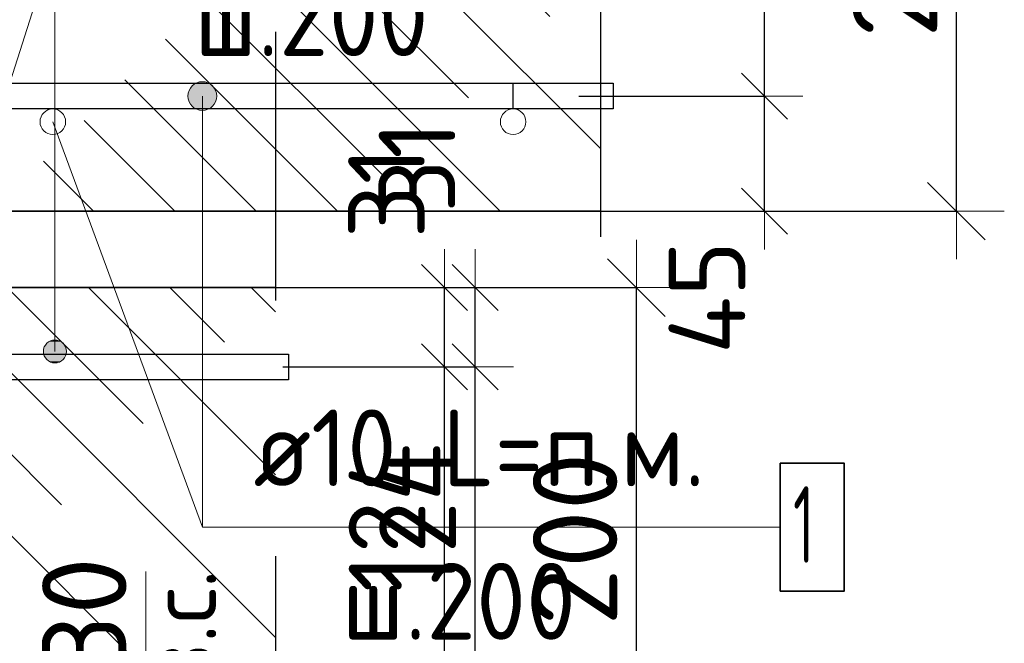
# Model space of a CAD drawing. Header units: metres. Extents: x -38 to 114, y -15 to 21.
# Tile 107 of 244: x 72.499 to 72.884, y 2.175 to 2.419. Entities that reach past the tile are written whole.
import ezdxf

# ---------------------------------------------------------------- set-up
doc = ezdxf.new("R2010")
doc.units = ezdxf.units.M
doc.header["$PDMODE"] = 65
doc.linetypes.add('______4', pattern=[0.135, 0.105, -0.03])
for name, color, linetype, lineweight in [('XR$3$Арм. стержнями нижней зоны', 180, 'Continuous', 35), ('XR$3$Арм.стержн. Арматура края', 96, 'Continuous', 35), ('XR$3$Размерная линия (1)', 7, 'Continuous', 13), ('XR$3$Размерная линия_ общее', 7, 'Continuous', 13), ('XR$4$Арм. стержнями верхней зоны', 180, 'Continuous', 35), ('XR$4$Арм.стержн. Арматура края', 96, 'Continuous', 35), ('XR$4$Размерная линия (1)', 7, 'Continuous', 13), ('XR$4$Размерная линия_ общее', 7, 'Continuous', 13), ('XR$6$Арм. стержнями верхней зоны', 180, 'Continuous', 35), ('XR$6$Арм.стержн. Арматура края', 96, 'Continuous', 35), ('XR$6$ВК__отв в полу 1-2 эт', 220, 'Continuous', 25), ('XR$6$Размерная линия (1)', 7, 'Continuous', 13), ('XR$6$Размерная линия_ общее', 7, 'Continuous', 13)]:
    doc.layers.add(name, color=color, linetype=linetype, lineweight=lineweight)
doc.styles.add('ISOCPEUR', font='txt')
doc.dimstyles.new('DIMSTYLE_11', dxfattribs={"dimtxt": 0.033, "dimasz": 0.0375, "dimexe": 0, "dimexo": 0, "dimgap": 0.0165, "dimtad": 2, "dimdec": 0, "dimlfac": 1000, "dimrnd": 1, "dimzin": 12, "dimdsep": 46, "dimtxsty": 'ISOCPEUR', "dimblk1": 'ALL_ML_STRICH', "dimblk2": 'ALL_ML_STRICH', "dimsah": 1, "dimcen": 0, "dimclrd": 7, "dimclre": 256, "dimclrt": 7, "dimadec": 0, "dimazin": 0, "dimtfac": 1, "dimtdec": 0, "dimtix": 1, "dimtmove": 2, "dimatfit": 3, "dimfxl": 0, "dimtvp": 1.2, "dimtzin": 0, "dimlwd": 0, "dimlwe": -3, "dimarcsym": 0})
doc.dimstyles.new('DIMSTYLE_12', dxfattribs={"dimtxt": 0.03, "dimasz": 0.03, "dimexe": 0, "dimexo": 0, "dimgap": 0.015, "dimtad": 2, "dimdec": 0, "dimlfac": 1000, "dimrnd": 1, "dimzin": 12, "dimdsep": 46, "dimtxsty": 'ISOCPEUR', "dimblk1": 'ALL_ML_STRICH', "dimblk2": 'ALL_ML_STRICH', "dimsah": 1, "dimcen": 0, "dimclrd": 7, "dimclre": 256, "dimclrt": 7, "dimadec": 0, "dimazin": 0, "dimtfac": 1, "dimtdec": 0, "dimtix": 1, "dimtmove": 2, "dimatfit": 3, "dimfxl": 0, "dimtzin": 0, "dimlwd": 0, "dimlwe": -3, "dimarcsym": 0})
doc.dimstyles.new('DIMSTYLE_14', dxfattribs={"dimtxt": 0.03, "dimasz": 0.03, "dimexe": 0, "dimexo": 0, "dimgap": 0.015, "dimtad": 2, "dimdec": 0, "dimlfac": 1000, "dimrnd": 1, "dimzin": 12, "dimdsep": 46, "dimtxsty": 'ISOCPEUR', "dimblk1": 'ALL_ML_STRICH', "dimblk2": 'ALL_ML_STRICH', "dimsah": 1, "dimcen": 0, "dimclrd": 7, "dimclre": 256, "dimclrt": 7, "dimadec": 0, "dimazin": 0, "dimtfac": 1, "dimtdec": 0, "dimtix": 1, "dimtmove": 2, "dimatfit": 3, "dimfxl": 0, "dimtvp": 1.2, "dimtzin": 0, "dimlwd": 0, "dimlwe": -3, "dimarcsym": 0})
doc.dimstyles.new('DIMSTYLE_23', dxfattribs={"dimtxt": 0.03, "dimasz": 0.03, "dimexe": 0, "dimexo": 0, "dimgap": 0.015, "dimtad": 2, "dimdec": 0, "dimlfac": 1000, "dimrnd": 5, "dimzin": 12, "dimdsep": 46, "dimtxsty": 'ISOCPEUR', "dimblk1": 'ALL_ML_STRICH', "dimblk2": 'ALL_ML_STRICH', "dimsah": 1, "dimcen": 0, "dimclrd": 7, "dimclre": 256, "dimclrt": 7, "dimadec": 0, "dimazin": 0, "dimtfac": 1, "dimtdec": 0, "dimtix": 1, "dimtmove": 2, "dimatfit": 3, "dimfxl": 0, "dimtvp": 1.2, "dimtzin": 0, "dimlwd": 0, "dimlwe": -3, "dimarcsym": 0})
doc.dimstyles.new('DIMSTYLE_8', dxfattribs={"dimtxt": 0.033, "dimasz": 0.0375, "dimexe": 0, "dimexo": 0, "dimgap": 0.0165, "dimtad": 2, "dimdec": 0, "dimlfac": 1000, "dimrnd": 1, "dimzin": 12, "dimdsep": 46, "dimtxsty": 'ISOCPEUR', "dimblk1": 'ALL_ML_STRICH', "dimblk2": 'ALL_ML_STRICH', "dimsah": 1, "dimcen": 0, "dimclrd": 7, "dimclre": 256, "dimclrt": 7, "dimadec": 0, "dimazin": 0, "dimtfac": 1, "dimtdec": 0, "dimtix": 1, "dimtmove": 2, "dimatfit": 3, "dimfxl": 0, "dimtzin": 0, "dimlwd": 0, "dimlwe": -3, "dimarcsym": 0})
pattern_1 = [(135, (0, 0), (-0.031819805, -0.031819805), [0.4, -0.05, 0, -0.05]), (135, (-0.01591, -0.01591), (-0.031819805, -0.031819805), [0.8, -0.1, 0.1, -0.1])]

# ---------------------------------------------------------------- blocks, each defined once
blk = doc.blocks.new('ALL_ML_STRICH')
at = {"color": 0, "linetype": 'ByBlock', "lineweight": -2}
for p, q in [((0, -0.5), (0, 0.5)), ((-0.3, -0.3), (0.3, 0.3)), ((-1, 0), (0.5, 0))]:
    blk.add_line(p, q, dxfattribs=at)
blk = doc.blocks.new('*D97')
at = {"layer": 'DEFPOINTS', "color": 7, "linetype": 'Continuous', "lineweight": 13, "transparency": 33554687}
for p in [(72.69392, 2.54403), (72.69392, 2.34403), (72.86547, 2.34403)]:
    blk.add_point(p, dxfattribs=at)
at = {"layer": 'XR$3$Размерная линия_ общее', "color": 253, "linetype": 'Continuous', "lineweight": -2, "true_color": 0xa0a0a0, "transparency": 33554687}
for p, q in [((72.71392, 2.54403), (72.86547, 2.54403)), ((72.71392, 2.34403), (72.86547, 2.34403))]:
    blk.add_line(p, q, dxfattribs=at)
at = {"layer": 'XR$3$Размерная линия_ общее', "color": 7, "linetype": 'Continuous', "lineweight": -2, "transparency": 33554687}
blk.add_line((72.86547, 2.34403), (72.86547, 2.54403), dxfattribs=at)
at = {"layer": 'XR$3$Размерная линия_ общее', "color": 7, "linetype": 'Continuous', "lineweight": 13, "transparency": 33554687, "xscale": 0.0375, "yscale": 0.0375, "zscale": 0.0375}
for p, rotation in [((72.86547, 2.54403), 90), ((72.86547, 2.34403), 270)]:
    blk.add_blockref('ALL_ML_STRICH', p, dxfattribs=dict(at, rotation=rotation))
at = {"layer": 'XR$3$Размерная линия_ общее', "color": 7, "linetype": 'Continuous', "lineweight": 13, "transparency": 33554687, "insert": (72.84147, 2.44568), "char_height": 0.033, "width": 0.099, "attachment_point": 5, "rotation": 90, "style": 'ISOCPEUR'}
blk.add_mtext('\\A1;{200}', dxfattribs=at)
blk = doc.blocks.new('*D216')
at = {"layer": 'DEFPOINTS', "color": 7, "linetype": 'Continuous', "lineweight": 13, "transparency": 33554687}
for p in [(72.69781, 2.38903), (72.71066, 2.34403), (72.79047, 2.34403)]:
    blk.add_point(p, dxfattribs=at)
at = {"layer": 'XR$3$Размерная линия (1)', "color": 9, "linetype": 'Continuous', "lineweight": -2, "true_color": 0xc7c7c7, "transparency": 33554687}
for p, q in [((72.71781, 2.38903), (72.79047, 2.38903)), ((72.73066, 2.34403), (72.79047, 2.34403))]:
    blk.add_line(p, q, dxfattribs=at)
at = {"layer": 'XR$3$Размерная линия (1)', "color": 7, "linetype": 'Continuous', "lineweight": -2, "transparency": 33554687}
blk.add_line((72.79047, 2.34403), (72.79047, 2.38903), dxfattribs=at)
at = {"layer": 'XR$3$Размерная линия (1)', "color": 7, "linetype": 'Continuous', "lineweight": 13, "transparency": 33554687, "xscale": 0.03, "yscale": 0.03, "zscale": 0.03}
for p, rotation in [((72.79047, 2.38903), 90), ((72.79047, 2.34403), 270)]:
    blk.add_blockref('ALL_ML_STRICH', p, dxfattribs=dict(at, rotation=rotation))
at = {"layer": 'XR$3$Размерная линия (1)', "color": 7, "linetype": 'Continuous', "lineweight": 13, "transparency": 33554687, "insert": (72.76796, 2.31028), "char_height": 0.03, "width": 0.06, "attachment_point": 5, "rotation": 90, "style": 'ISOCPEUR'}
blk.add_mtext('\\A1;{45}', dxfattribs=at)
blk = doc.blocks.new('*D217')
at = {"layer": 'DEFPOINTS', "color": 7, "linetype": 'Continuous', "lineweight": 13, "transparency": 33554687}
for p in [(72.70483, 2.51303), (72.69781, 2.38903), (72.79047, 2.38903)]:
    blk.add_point(p, dxfattribs=at)
at = {"layer": 'XR$3$Размерная линия (1)', "color": 9, "linetype": 'Continuous', "lineweight": -2, "true_color": 0xc7c7c7, "transparency": 33554687}
for p, q in [((72.72483, 2.51303), (72.79047, 2.51303)), ((72.71781, 2.38903), (72.79047, 2.38903))]:
    blk.add_line(p, q, dxfattribs=at)
at = {"layer": 'XR$3$Размерная линия (1)', "color": 7, "linetype": 'Continuous', "lineweight": -2, "transparency": 33554687}
blk.add_line((72.79047, 2.38903), (72.79047, 2.51303), dxfattribs=at)
at = {"layer": 'XR$3$Размерная линия (1)', "color": 7, "linetype": 'Continuous', "lineweight": 13, "transparency": 33554687, "xscale": 0.03, "yscale": 0.03, "zscale": 0.03}
for p, rotation in [((72.79047, 2.51303), 90), ((72.79047, 2.38903), 270)]:
    blk.add_blockref('ALL_ML_STRICH', p, dxfattribs=dict(at, rotation=rotation))
at = {"layer": 'XR$3$Размерная линия (1)', "color": 7, "linetype": 'Continuous', "lineweight": 13, "transparency": 33554687, "insert": (72.76797, 2.45403), "char_height": 0.03, "width": 0.09, "attachment_point": 5, "rotation": 90, "style": 'ISOCPEUR'}
blk.add_mtext('\\A1;{124}', dxfattribs=at)
blk = doc.blocks.new('*D241')
at = {"layer": 'DEFPOINTS', "color": 7, "linetype": 'Continuous', "lineweight": 13, "transparency": 33554687}
for p in [(72.43211, 2.22403), (72.47211, 2.18403), (72.43211, 2.11005)]:
    blk.add_point(p, dxfattribs=at)
at = {"layer": 'XR$3$Размерная линия (1)', "color": 9, "linetype": 'Continuous', "lineweight": -2, "true_color": 0xc7c7c7, "transparency": 33554687}
for p, q in [((72.43211, 2.20403), (72.43211, 2.11005)), ((72.47211, 2.16403), (72.47211, 2.11005))]:
    blk.add_line(p, q, dxfattribs=at)
at = {"layer": 'XR$3$Размерная линия (1)', "color": 7, "linetype": 'Continuous', "lineweight": -2, "transparency": 33554687}
blk.add_line((72.43211, 2.11005), (72.47211, 2.11005), dxfattribs=at)
at = {"layer": 'XR$3$Размерная линия (1)', "color": 7, "linetype": 'Continuous', "lineweight": 13, "transparency": 33554687, "xscale": 0.03, "yscale": 0.03, "zscale": 0.03, "rotation": 180}
blk.add_blockref('ALL_ML_STRICH', (72.43211, 2.11005), dxfattribs=at)
at = {"layer": 'XR$3$Размерная линия (1)', "color": 7, "linetype": 'Continuous', "lineweight": 13, "transparency": 33554687, "xscale": 0.03, "yscale": 0.03, "zscale": 0.03}
blk.add_blockref('ALL_ML_STRICH', (72.47211, 2.11005), dxfattribs=at)
at = {"layer": 'XR$3$Размерная линия (1)', "color": 7, "linetype": 'Continuous', "lineweight": 13, "transparency": 33554687, "insert": (72.51092, 2.13273), "char_height": 0.03, "width": 0.06, "attachment_point": 5, "style": 'ISOCPEUR'}
blk.add_mtext('\\A1;{40}', dxfattribs=at)
blk = doc.blocks.new('*D313')
at = {"layer": 'DEFPOINTS', "color": 7, "linetype": 'Continuous', "lineweight": 13, "transparency": 33554687}
for p in [(72.56881, 2.31411), (72.56881, 2.11411), (72.74036, 2.11411)]:
    blk.add_point(p, dxfattribs=at)
at = {"layer": 'XR$4$Размерная линия_ общее', "color": 253, "linetype": 'Continuous', "lineweight": -2, "true_color": 0xa0a0a0, "transparency": 33554687}
for p, q in [((72.58881, 2.31411), (72.74036, 2.31411)), ((72.58881, 2.11411), (72.74036, 2.11411))]:
    blk.add_line(p, q, dxfattribs=at)
at = {"layer": 'XR$4$Размерная линия_ общее', "color": 7, "linetype": 'Continuous', "lineweight": -2, "transparency": 33554687}
blk.add_line((72.74036, 2.11411), (72.74036, 2.31411), dxfattribs=at)
at = {"layer": 'XR$4$Размерная линия_ общее', "color": 7, "linetype": 'Continuous', "lineweight": 13, "transparency": 33554687, "xscale": 0.0375, "yscale": 0.0375, "zscale": 0.0375}
for p, rotation in [((72.74036, 2.31411), 90), ((72.74036, 2.11411), 270)]:
    blk.add_blockref('ALL_ML_STRICH', p, dxfattribs=dict(at, rotation=rotation))
at = {"layer": 'XR$4$Размерная линия_ общее', "color": 7, "linetype": 'Continuous', "lineweight": 13, "transparency": 33554687, "insert": (72.71636, 2.21576), "char_height": 0.033, "width": 0.099, "attachment_point": 5, "rotation": 90, "style": 'ISOCPEUR'}
blk.add_mtext('\\A1;{200}', dxfattribs=at)
blk = doc.blocks.new('*D525')
at = {"layer": 'DEFPOINTS', "color": 7, "linetype": 'Continuous', "lineweight": 13, "transparency": 33554687}
for p in [(72.59167, 2.28311), (72.58464, 2.15911), (72.67731, 2.15911)]:
    blk.add_point(p, dxfattribs=at)
at = {"layer": 'XR$4$Размерная линия (1)', "color": 9, "linetype": 'Continuous', "lineweight": -2, "true_color": 0xc7c7c7, "transparency": 33554687}
for p, q in [((72.61167, 2.28311), (72.67731, 2.28311)), ((72.60464, 2.15911), (72.67731, 2.15911))]:
    blk.add_line(p, q, dxfattribs=at)
at = {"layer": 'XR$4$Размерная линия (1)', "color": 7, "linetype": 'Continuous', "lineweight": -2, "transparency": 33554687}
blk.add_line((72.67731, 2.15911), (72.67731, 2.28311), dxfattribs=at)
at = {"layer": 'XR$4$Размерная линия (1)', "color": 7, "linetype": 'Continuous', "lineweight": 13, "transparency": 33554687, "xscale": 0.03, "yscale": 0.03, "zscale": 0.03}
for p, rotation in [((72.67731, 2.28311), 90), ((72.67731, 2.15911), 270)]:
    blk.add_blockref('ALL_ML_STRICH', p, dxfattribs=dict(at, rotation=rotation))
at = {"layer": 'XR$4$Размерная линия (1)', "color": 7, "linetype": 'Continuous', "lineweight": 13, "transparency": 33554687, "insert": (72.65481, 2.22411), "char_height": 0.03, "width": 0.09, "attachment_point": 5, "rotation": 90, "style": 'ISOCPEUR'}
blk.add_mtext('\\A1;{124}', dxfattribs=at)
blk = doc.blocks.new('*D526')
at = {"layer": 'DEFPOINTS', "color": 7, "linetype": 'Continuous', "lineweight": 13, "transparency": 33554687}
for p in [(72.5738, 2.31411), (72.59167, 2.28311), (72.67731, 2.28311)]:
    blk.add_point(p, dxfattribs=at)
at = {"layer": 'XR$4$Размерная линия (1)', "color": 9, "linetype": 'Continuous', "lineweight": -2, "true_color": 0xc7c7c7, "transparency": 33554687}
for p, q in [((72.5938, 2.31411), (72.67731, 2.31411)), ((72.61167, 2.28311), (72.67731, 2.28311))]:
    blk.add_line(p, q, dxfattribs=at)
at = {"layer": 'XR$4$Размерная линия (1)', "color": 7, "linetype": 'Continuous', "lineweight": -2, "transparency": 33554687}
blk.add_line((72.67731, 2.28311), (72.67731, 2.31411), dxfattribs=at)
at = {"layer": 'XR$4$Размерная линия (1)', "color": 7, "linetype": 'Continuous', "lineweight": 13, "transparency": 33554687, "xscale": 0.03, "yscale": 0.03, "zscale": 0.03}
for p, rotation in [((72.67731, 2.31411), 90), ((72.67731, 2.28311), 270)]:
    blk.add_blockref('ALL_ML_STRICH', p, dxfattribs=dict(at, rotation=rotation))
at = {"layer": 'XR$4$Размерная линия (1)', "color": 7, "linetype": 'Continuous', "lineweight": 13, "transparency": 33554687, "insert": (72.65457, 2.3614), "char_height": 0.03, "width": 0.06, "attachment_point": 5, "rotation": 90, "style": 'ISOCPEUR'}
blk.add_mtext('\\A1;{31}', dxfattribs=at)
blk = doc.blocks.new('*D536')
at = {"layer": 'DEFPOINTS', "color": 7, "linetype": 'Continuous', "lineweight": 13, "transparency": 33554687}
for p in [(72.50849, 2.14411), (72.50849, 2.11411), (72.54847, 2.11411)]:
    blk.add_point(p, dxfattribs=at)
at = {"layer": 'XR$4$Размерная линия_ общее', "color": 253, "linetype": 'Continuous', "lineweight": -2, "true_color": 0xa0a0a0, "transparency": 33554687}
for p, q in [((72.52849, 2.14411), (72.54847, 2.14411)), ((72.52849, 2.11411), (72.54847, 2.11411))]:
    blk.add_line(p, q, dxfattribs=at)
at = {"layer": 'XR$4$Размерная линия_ общее', "color": 7, "linetype": 'Continuous', "lineweight": -2, "transparency": 33554687}
blk.add_line((72.54847, 2.11411), (72.54847, 2.14411), dxfattribs=at)
at = {"layer": 'XR$4$Размерная линия_ общее', "color": 7, "linetype": 'Continuous', "lineweight": 13, "transparency": 33554687, "xscale": 0.0375, "yscale": 0.0375, "zscale": 0.0375}
for p, rotation in [((72.54847, 2.14411), 90), ((72.54847, 2.11411), 270)]:
    blk.add_blockref('ALL_ML_STRICH', p, dxfattribs=dict(at, rotation=rotation))
at = {"layer": 'XR$4$Размерная линия_ общее', "color": 7, "linetype": 'Continuous', "lineweight": 13, "transparency": 33554687, "insert": (72.54902, 2.15877), "char_height": 0.027, "width": 0.00135, "attachment_point": 1, "rotation": 90, "line_spacing_factor": 0.60241, "style": 'ISOCPEUR'}
blk.add_mtext('з.с.', dxfattribs=at)
at = {"layer": 'XR$4$Размерная линия_ общее', "color": 7, "linetype": 'Continuous', "lineweight": 13, "transparency": 33554687, "insert": (72.52447, 2.18584), "char_height": 0.033, "width": 0.066, "attachment_point": 5, "rotation": 90, "style": 'ISOCPEUR'}
blk.add_mtext('\\A1;{30}', dxfattribs=at)
blk = doc.blocks.new('*D689')
at = {"layer": 'DEFPOINTS', "color": 7, "linetype": 'Continuous', "lineweight": 13, "transparency": 33554687}
for p in [(72.56881, 2.31411), (72.56881, 2.11411), (72.74036, 2.11411)]:
    blk.add_point(p, dxfattribs=at)
at = {"layer": 'XR$6$Размерная линия_ общее', "color": 253, "linetype": 'Continuous', "lineweight": -2, "true_color": 0xa0a0a0, "transparency": 33554687}
for p, q in [((72.58881, 2.31411), (72.74036, 2.31411)), ((72.58881, 2.11411), (72.74036, 2.11411))]:
    blk.add_line(p, q, dxfattribs=at)
at = {"layer": 'XR$6$Размерная линия_ общее', "color": 7, "linetype": 'Continuous', "lineweight": -2, "transparency": 33554687}
blk.add_line((72.74036, 2.11411), (72.74036, 2.31411), dxfattribs=at)
at = {"layer": 'XR$6$Размерная линия_ общее', "color": 7, "linetype": 'Continuous', "lineweight": 13, "transparency": 33554687, "xscale": 0.0375, "yscale": 0.0375, "zscale": 0.0375}
for p, rotation in [((72.74036, 2.31411), 90), ((72.74036, 2.11411), 270)]:
    blk.add_blockref('ALL_ML_STRICH', p, dxfattribs=dict(at, rotation=rotation))
at = {"layer": 'XR$6$Размерная линия_ общее', "color": 7, "linetype": 'Continuous', "lineweight": 13, "transparency": 33554687, "insert": (72.71636, 2.21576), "char_height": 0.033, "width": 0.099, "attachment_point": 5, "rotation": 90, "style": 'ISOCPEUR'}
blk.add_mtext('\\A1;{200}', dxfattribs=at)
blk = doc.blocks.new('*D920')
at = {"layer": 'DEFPOINTS', "color": 7, "linetype": 'Continuous', "lineweight": 13, "transparency": 33554687}
for p in [(72.58211, 2.28311), (72.5727, 2.15911), (72.66536, 2.15911)]:
    blk.add_point(p, dxfattribs=at)
at = {"layer": 'XR$6$Размерная линия (1)', "color": 9, "linetype": 'Continuous', "lineweight": -2, "true_color": 0xc7c7c7, "transparency": 33554687}
for p, q in [((72.60211, 2.28311), (72.66536, 2.28311)), ((72.5927, 2.15911), (72.66536, 2.15911))]:
    blk.add_line(p, q, dxfattribs=at)
at = {"layer": 'XR$6$Размерная линия (1)', "color": 7, "linetype": 'Continuous', "lineweight": -2, "transparency": 33554687}
blk.add_line((72.66536, 2.15911), (72.66536, 2.28311), dxfattribs=at)
at = {"layer": 'XR$6$Размерная линия (1)', "color": 7, "linetype": 'Continuous', "lineweight": 13, "transparency": 33554687, "xscale": 0.03, "yscale": 0.03, "zscale": 0.03}
for p, rotation in [((72.66536, 2.28311), 90), ((72.66536, 2.15911), 270)]:
    blk.add_blockref('ALL_ML_STRICH', p, dxfattribs=dict(at, rotation=rotation))
at = {"layer": 'XR$6$Размерная линия (1)', "color": 7, "linetype": 'Continuous', "lineweight": 13, "transparency": 33554687, "insert": (72.64286, 2.22411), "char_height": 0.03, "width": 0.09, "attachment_point": 5, "rotation": 90, "style": 'ISOCPEUR'}
blk.add_mtext('\\A1;{124}', dxfattribs=at)
blk = doc.blocks.new('*D921')
at = {"layer": 'DEFPOINTS', "color": 7, "linetype": 'Continuous', "lineweight": 13, "transparency": 33554687}
for p in [(72.56185, 2.31411), (72.58211, 2.28311), (72.66536, 2.28311)]:
    blk.add_point(p, dxfattribs=at)
at = {"layer": 'XR$6$Размерная линия (1)', "color": 9, "linetype": 'Continuous', "lineweight": -2, "true_color": 0xc7c7c7, "transparency": 33554687}
for p, q in [((72.58185, 2.31411), (72.66536, 2.31411)), ((72.60211, 2.28311), (72.66536, 2.28311))]:
    blk.add_line(p, q, dxfattribs=at)
at = {"layer": 'XR$6$Размерная линия (1)', "color": 7, "linetype": 'Continuous', "lineweight": -2, "transparency": 33554687}
blk.add_line((72.66536, 2.28311), (72.66536, 2.31411), dxfattribs=at)
at = {"layer": 'XR$6$Размерная линия (1)', "color": 7, "linetype": 'Continuous', "lineweight": 13, "transparency": 33554687, "xscale": 0.03, "yscale": 0.03, "zscale": 0.03}
for p, rotation in [((72.66536, 2.31411), 90), ((72.66536, 2.28311), 270)]:
    blk.add_blockref('ALL_ML_STRICH', p, dxfattribs=dict(at, rotation=rotation))
at = {"layer": 'XR$6$Размерная линия (1)', "color": 7, "linetype": 'Continuous', "lineweight": 13, "transparency": 33554687, "insert": (72.64262, 2.3514), "char_height": 0.03, "width": 0.06, "attachment_point": 5, "rotation": 90, "style": 'ISOCPEUR'}
blk.add_mtext('\\A1;{31}', dxfattribs=at)

msp = doc.modelspace()

# ---------------------------------------------------------------- hatches: boundary and pattern name
at = {"linetype": 'Continuous', "lineweight": 25, "transparency": 33554687}
h = msp.add_hatch(dxfattribs=at)
h.set_pattern_fill('__________540', scale=0.015, style=0, pattern_type=2)
h.set_pattern_definition(pattern_1)
h.paths.add_polyline_path([(72.47211, 2.54403), (72.47211, 2.34403), (72.72626, 2.34403), (72.72626, 2.54403)], flags=0)
at = {"linetype": 'Continuous', "lineweight": 13, "transparency": 33554687}
h = msp.add_hatch(dxfattribs=at)
h.set_pattern_fill('__________540', scale=0.015, style=0, pattern_type=2)
h.set_pattern_definition(pattern_1)
h.paths.add_polyline_path([(72.11868, 2.31411), (72.11868, 2.11411), (72.59928, 2.11411), (72.59928, 2.31411)], flags=0)
h = msp.add_hatch(dxfattribs=at)
h.set_pattern_fill('__________540', scale=0.015, style=0, pattern_type=2)
h.set_pattern_definition(pattern_1)
h.paths.add_polyline_path([(72.11868, 2.31411), (72.11868, 2.11411), (72.59928, 2.11411), (72.59928, 2.31411)], flags=0)
at = {"layer": 'XR$3$Арм. стержнями нижней зоны', "linetype": 'Continuous', "lineweight": 13, "transparency": 33554687}
for points in [[(72.56499, 2.38903), (72.57624, 2.38903), (72.57545, 2.39185)], [(72.56499, 2.38903), (72.57545, 2.39185), (72.56578, 2.39185)], [(72.56578, 2.39185), (72.57545, 2.39185), (72.57343, 2.39387)], [(72.56578, 2.39185), (72.57343, 2.39387), (72.5678, 2.39387)], [(72.5678, 2.39387), (72.57343, 2.39387), (72.57062, 2.39466)], [(72.56578, 2.38622), (72.57624, 2.38903), (72.56499, 2.38903)], [(72.56578, 2.38622), (72.57545, 2.38622), (72.57624, 2.38903)], [(72.5678, 2.3842), (72.57545, 2.38622), (72.56578, 2.38622)], [(72.5678, 2.3842), (72.57343, 2.3842), (72.57545, 2.38622)], [(72.57343, 2.3842), (72.5678, 2.3842), (72.57062, 2.38341)]]:
    msp.add_hatch(color=7, dxfattribs=at).paths.add_polyline_path(points)
at = {"layer": 'XR$4$Арм. стержнями верхней зоны', "linetype": 'Continuous', "lineweight": 13, "transparency": 33554687}
for points in [[(72.51684, 2.29141), (72.5091, 2.29141), (72.50847, 2.28916)], [(72.51684, 2.29141), (72.50847, 2.28916), (72.51747, 2.28916)], [(72.51522, 2.29303), (72.51072, 2.29303), (72.5091, 2.29141)], [(72.51522, 2.29303), (72.5091, 2.29141), (72.51684, 2.29141)], [(72.51072, 2.29303), (72.51522, 2.29303), (72.51297, 2.29366)], [(72.51747, 2.28916), (72.50847, 2.28916), (72.5091, 2.28691)], [(72.51747, 2.28916), (72.5091, 2.28691), (72.51684, 2.28691)], [(72.51684, 2.28691), (72.5091, 2.28691), (72.51072, 2.28529)], [(72.51684, 2.28691), (72.51072, 2.28529), (72.51522, 2.28529)], [(72.51522, 2.28529), (72.51072, 2.28529), (72.51297, 2.28466)]]:
    msp.add_hatch(color=7, dxfattribs=at).paths.add_polyline_path(points)
at = {"layer": 'XR$6$Арм. стержнями верхней зоны', "linetype": 'Continuous', "lineweight": 13, "transparency": 33554687}
for points in [[(72.51684, 2.29141), (72.5091, 2.29141), (72.50847, 2.28916)], [(72.51684, 2.29141), (72.50847, 2.28916), (72.51747, 2.28916)], [(72.51522, 2.29303), (72.51072, 2.29303), (72.5091, 2.29141)], [(72.51522, 2.29303), (72.5091, 2.29141), (72.51684, 2.29141)], [(72.51072, 2.29303), (72.51522, 2.29303), (72.51297, 2.29366)], [(72.51747, 2.28916), (72.50847, 2.28916), (72.5091, 2.28691)], [(72.51747, 2.28916), (72.5091, 2.28691), (72.51684, 2.28691)], [(72.51684, 2.28691), (72.5091, 2.28691), (72.51072, 2.28529)], [(72.51684, 2.28691), (72.51072, 2.28529), (72.51522, 2.28529)], [(72.51522, 2.28529), (72.51072, 2.28529), (72.51297, 2.28466)]]:
    msp.add_hatch(color=7, dxfattribs=at).paths.add_polyline_path(points)

# ---------------------------------------------------------------- linework, layer by layer
at = {"color": 7, "linetype": '______4', "lineweight": 25, "transparency": 33554687}
for p, q in [((72.72626, 2.64403), (72.72626, 2.24403)), ((72.59928, 2.41411), (72.59928, 2.01411)), ((72.59928, 2.41411), (72.59928, 2.01411))]:
    msp.add_line(p, q, dxfattribs=at)
at = {"color": 7, "linetype": 'Continuous', "lineweight": 13, "transparency": 33554687}
for p, q in [((72.51215, 2.37898), (72.57062, 2.22046)), ((72.54847, 2.14411), (72.54847, 2.20311))]:
    msp.add_line(p, q, dxfattribs=at)
at = {"color": 7, "linetype": 'Continuous', "lineweight": 35, "transparency": 33554687}
for p, q in [((72.47211, 2.34403), (72.72626, 2.34403)), ((72.59928, 2.31411), (72.11868, 2.31411)), ((72.59928, 2.31411), (72.11868, 2.31411))]:
    msp.add_line(p, q, dxfattribs=at)
at = {"color": 7, "linetype": 'Continuous', "lineweight": 13, "transparency": 33554687}
for centre in [(72.51215, 2.37898), (72.69215, 2.37898)]:
    msp.add_circle(centre, 0.005, dxfattribs=at)
at = {"layer": 'XR$3$Арм. стержнями нижней зоны', "color": 7, "linetype": 'Continuous', "lineweight": 13, "transparency": 33554687}
for p, q in [((72.57062, 2.39466), (72.57062, 2.39466)), ((72.56499, 2.38903), (72.56499, 2.38903)), ((72.57062, 2.22046), (72.57062, 2.38903)), ((72.57624, 2.38903), (72.57624, 2.38903)), ((72.57062, 2.38341), (72.57062, 2.38341)), ((72.57062, 2.22046), (72.79662, 2.22046))]:
    msp.add_line(p, q, dxfattribs=at)
at = {"layer": 'XR$3$Арм. стержнями нижней зоны', "color": 4, "linetype": 'Continuous', "lineweight": 25, "transparency": 33554687}
msp.add_lwpolyline([(72.19206, 2.39403), (72.73126, 2.39403), (72.73126, 2.38403), (72.19206, 2.38403), (72.19206, 2.39403)], dxfattribs=at)
at = {"layer": 'XR$3$Арм. стержнями нижней зоны', "color": 7, "linetype": 'Continuous', "lineweight": 35, "transparency": 33554687}
msp.add_lwpolyline([(72.79662, 2.19546), (72.82162, 2.19546), (72.82162, 2.24546), (72.79662, 2.24546), (72.79662, 2.19546)], dxfattribs=at)
at = {"layer": 'XR$3$Арм. стержнями нижней зоны', "color": 7, "linetype": 'Continuous', "lineweight": 13, "transparency": 33554687}
msp.add_circle((72.57062, 2.38903), 0.00563, dxfattribs=at)
at = {"layer": 'XR$3$Арм.стержн. Арматура края', "color": 4, "linetype": 'Continuous', "lineweight": 25, "transparency": 33554687}
msp.add_lwpolyline([(72.22607, 2.39403), (72.69203, 2.39403), (72.69203, 2.38403), (72.22538, 2.38403)], dxfattribs=at)
at = {"layer": 'XR$4$Арм. стержнями верхней зоны', "color": 7, "linetype": 'Continuous', "lineweight": 13, "transparency": 33554687}
for p, q in [((72.51297, 2.47868), (72.51297, 2.28916)), ((72.51297, 2.29366), (72.51297, 2.29366)), ((72.50847, 2.28916), (72.50847, 2.28916)), ((72.51747, 2.28916), (72.51747, 2.28916)), ((72.51297, 2.28466), (72.51297, 2.28466))]:
    msp.add_line(p, q, dxfattribs=at)
at = {"layer": 'XR$4$Арм. стержнями верхней зоны', "color": 4, "linetype": 'Continuous', "lineweight": 25, "transparency": 33554687}
msp.add_lwpolyline([(72.13865, 2.28811), (72.60428, 2.28811), (72.60428, 2.27811), (72.13865, 2.27811), (72.13865, 2.28811)], dxfattribs=at)
at = {"layer": 'XR$4$Арм. стержнями верхней зоны', "color": 7, "linetype": 'Continuous', "lineweight": 13, "transparency": 33554687}
msp.add_circle((72.51297, 2.28916), 0.0045, dxfattribs=at)
at = {"layer": 'XR$4$Арм.стержн. Арматура края', "color": 4, "linetype": 'Continuous', "lineweight": 25, "transparency": 33554687}
msp.add_lwpolyline([(72.16721, 2.28811), (72.60428, 2.28811), (72.60428, 2.27811), (72.1679, 2.27811)], dxfattribs=at)
msp.add_lwpolyline([(72.16721, 2.28811), (72.60428, 2.28811), (72.60428, 2.27811), (72.1679, 2.27811)], dxfattribs=at)
at = {"layer": 'XR$6$Арм. стержнями верхней зоны', "color": 7, "linetype": 'Continuous', "lineweight": 13, "transparency": 33554687}
for p, q in [((72.51297, 2.44868), (72.51297, 2.28916)), ((72.51297, 2.29366), (72.51297, 2.29366)), ((72.50847, 2.28916), (72.50847, 2.28916)), ((72.51747, 2.28916), (72.51747, 2.28916)), ((72.51297, 2.28466), (72.51297, 2.28466))]:
    msp.add_line(p, q, dxfattribs=at)
at = {"layer": 'XR$6$Арм. стержнями верхней зоны', "color": 4, "linetype": 'Continuous', "lineweight": 25, "transparency": 33554687}
msp.add_lwpolyline([(72.13865, 2.28811), (72.60428, 2.28811), (72.60428, 2.27811), (72.13865, 2.27811), (72.13865, 2.28811)], dxfattribs=at)
at = {"layer": 'XR$6$Арм. стержнями верхней зоны', "color": 7, "linetype": 'Continuous', "lineweight": 13, "transparency": 33554687}
msp.add_circle((72.51297, 2.28916), 0.0045, dxfattribs=at)
at = {"layer": 'XR$6$Арм.стержн. Арматура края', "color": 4, "linetype": 'Continuous', "lineweight": 25, "transparency": 33554687}
msp.add_lwpolyline([(72.16721, 2.28811), (72.60428, 2.28811), (72.60428, 2.27811), (72.1679, 2.27811)], dxfattribs=at)
msp.add_lwpolyline([(72.16721, 2.28811), (72.60428, 2.28811), (72.60428, 2.27811), (72.1679, 2.27811)], dxfattribs=at)
at = {"layer": 'XR$6$ВК__отв в полу 1-2 эт', "color": 7, "linetype": 'Continuous', "lineweight": 13, "transparency": 33554687}
msp.add_line((72.45868, 2.27911), (72.51294, 2.44971), dxfattribs=at)

# ---------------------------------------------------------------- texts
at = {"layer": 'XR$3$Арм. стержнями нижней зоны', "color": 7, "linetype": 'Continuous', "lineweight": 25, "transparency": 33554687, "char_height": 0.03, "attachment_point": 7, "style": 'ISOCPEUR'}
for s, insert, width in [('\\W0.94;ø10 L=п.м.', (72.59062, 2.23646), 0.1999831), ('\\W0.56;1', (72.80162, 2.20646), 0.0233333), ('\\W0.95;ш.200 ', (72.62512, 2.17646), 0.1311996)]:
    msp.add_mtext(s, dxfattribs=dict(at, insert=insert, width=width))
at = {"layer": 'XR$6$Арм. стержнями верхней зоны', "color": 7, "linetype": 'Continuous', "lineweight": 25, "transparency": 33554687, "insert": (72.56747, 2.40468), "char_height": 0.03, "width": 0.1311997, "attachment_point": 7, "style": 'ISOCPEUR'}
msp.add_mtext('\\W0.95;ш.200 ', dxfattribs=at)

# ---------------------------------------------------------------- dimensions: what is measured, and where the dimension line sits
at = {"layer": 'XR$3$Размерная линия (1)', "color": 7, "linetype": 'Continuous', "lineweight": 13, "transparency": 33554687}
for base, p1, p2, dimstyle, picture, middle in [((72.79047, 2.51303), (72.71781, 2.38903), (72.72483, 2.51303), 'DIMSTYLE_12', '*D217', (72.76797, 2.45403)), ((72.79047, 2.38903), (72.73066, 2.34403), (72.71781, 2.38903), 'DIMSTYLE_14', '*D216', (72.76796, 2.31028))]:
    dim = msp.add_linear_dim(base=base, p1=p1, p2=p2, angle=90, dimstyle=dimstyle, override={"dimpost": '<>', "dimclrd": 7, "dimclre": 9, "dimclrt": 7, "dimlwd": 0, "dimlwe": 65533}, dxfattribs=at)
    dim.commit()
    dim.dimension.update_dxf_attribs({"geometry": picture, "text_midpoint": middle, "dimtype": 160})
dim = msp.add_linear_dim(base=(72.47211, 2.11005), p1=(72.43211, 2.20403), p2=(72.47211, 2.16403), dimstyle='DIMSTYLE_23', override={"dimpost": '<>', "dimclrd": 7, "dimclre": 9, "dimclrt": 7, "dimlwd": 0, "dimlwe": 65533}, dxfattribs=at)
dim.commit()
dim.dimension.update_dxf_attribs({"geometry": '*D241', "text_midpoint": (72.51092, 2.13273), "dimtype": 160})
at = {"layer": 'XR$3$Размерная линия_ общее', "color": 7, "linetype": 'Continuous', "lineweight": 13, "transparency": 33554687}
dim = msp.add_linear_dim(base=(72.86547, 2.54403), p1=(72.71392, 2.34403), p2=(72.71392, 2.54403), angle=90, dimstyle='DIMSTYLE_8', override={"dimpost": '<>', "dimclrd": 7, "dimclre": 253, "dimclrt": 7, "dimlwd": 0, "dimlwe": 65533}, dxfattribs=at)
dim.commit()
dim.dimension.update_dxf_attribs({"geometry": '*D97', "text_midpoint": (72.84147, 2.44568), "dimtype": 160})
at = {"layer": 'XR$4$Размерная линия (1)', "color": 7, "linetype": 'Continuous', "lineweight": 13, "transparency": 33554687}
for base, p1, p2, dimstyle, picture, middle in [((72.67731, 2.31411), (72.61167, 2.28311), (72.5938, 2.31411), 'DIMSTYLE_14', '*D526', (72.65457, 2.3614)), ((72.67731, 2.28311), (72.60464, 2.15911), (72.61167, 2.28311), 'DIMSTYLE_12', '*D525', (72.65481, 2.22411))]:
    dim = msp.add_linear_dim(base=base, p1=p1, p2=p2, angle=90, dimstyle=dimstyle, override={"dimpost": '<>', "dimclrd": 7, "dimclre": 9, "dimclrt": 7, "dimlwd": 0, "dimlwe": 65533}, dxfattribs=at)
    dim.commit()
    dim.dimension.update_dxf_attribs({"geometry": picture, "text_midpoint": middle, "dimtype": 160})
at = {"layer": 'XR$4$Размерная линия_ общее', "color": 7, "linetype": 'Continuous', "lineweight": 13, "transparency": 33554687}
dim = msp.add_linear_dim(base=(72.74036, 2.31411), p1=(72.58881, 2.11411), p2=(72.58881, 2.31411), angle=90, dimstyle='DIMSTYLE_8', override={"dimpost": '<>', "dimclrd": 7, "dimclre": 253, "dimclrt": 7, "dimlwd": 0, "dimlwe": 65533}, dxfattribs=at)
dim.commit()
dim.dimension.update_dxf_attribs({"geometry": '*D313', "text_midpoint": (72.71636, 2.21576), "dimtype": 160})
dim = msp.add_linear_dim(base=(72.54847, 2.14411), p1=(72.52849, 2.11411), p2=(72.52849, 2.14411), angle=90, text='<>\\Xз.с.', dimstyle='DIMSTYLE_11', override={"dimpost": '<>', "dimclrd": 7, "dimclre": 253, "dimclrt": 7, "dimlwd": 0, "dimlwe": 65533}, dxfattribs=at)
dim.commit()
dim.dimension.update_dxf_attribs({"geometry": '*D536', "text_midpoint": (72.52447, 2.18584), "dimtype": 160})
at = {"layer": 'XR$6$Размерная линия (1)', "color": 7, "linetype": 'Continuous', "lineweight": 13, "transparency": 33554687}
for base, p1, p2, dimstyle, picture, middle in [((72.66536, 2.31411), (72.60211, 2.28311), (72.58185, 2.31411), 'DIMSTYLE_14', '*D921', (72.64262, 2.3514)), ((72.66536, 2.28311), (72.5927, 2.15911), (72.60211, 2.28311), 'DIMSTYLE_12', '*D920', (72.64286, 2.22411))]:
    dim = msp.add_linear_dim(base=base, p1=p1, p2=p2, angle=90, dimstyle=dimstyle, override={"dimpost": '<>', "dimclrd": 7, "dimclre": 9, "dimclrt": 7, "dimlwd": 0, "dimlwe": 65533}, dxfattribs=at)
    dim.commit()
    dim.dimension.update_dxf_attribs({"geometry": picture, "text_midpoint": middle, "dimtype": 160})
at = {"layer": 'XR$6$Размерная линия_ общее', "color": 7, "linetype": 'Continuous', "lineweight": 13, "transparency": 33554687}
dim = msp.add_linear_dim(base=(72.74036, 2.31411), p1=(72.58881, 2.11411), p2=(72.58881, 2.31411), angle=90, dimstyle='DIMSTYLE_8', override={"dimpost": '<>', "dimclrd": 7, "dimclre": 253, "dimclrt": 7, "dimlwd": 0, "dimlwe": 65533}, dxfattribs=at)
dim.commit()
dim.dimension.update_dxf_attribs({"geometry": '*D689', "text_midpoint": (72.71636, 2.21576), "dimtype": 160})

doc.saveas('drawing.dxf')
